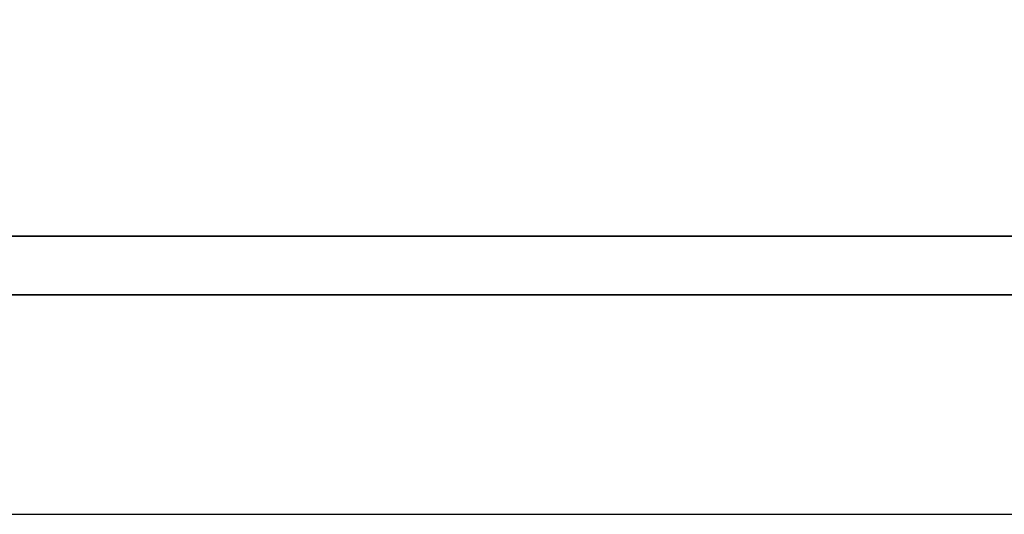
# Model space of a CAD drawing. Header units: millimetres. Extents: x 748 to 1024, y 329 to 423.
# Tile 32 of 49: x 952.542 to 953.134, y 354.535 to 354.832. Entities that reach past the tile are written whole.
import ezdxf

# ---------------------------------------------------------------- set-up
doc = ezdxf.new("R2010")
doc.units = ezdxf.units.MM
doc.header["$LTSCALE"] = 0.15
for name, color, linetype in [('DIM', 4, 'CONTINUOUS'), ('layer 1', 7, 'CONTINUOUS'), ('OUT', 3, 'CONTINUOUS')]:
    doc.layers.add(name, color=color, linetype=linetype)

# ---------------------------------------------------------------- blocks, each defined once
blk = doc.blocks.new('TBI MOTION logo(完整正式版)')
at = {"layer": 'layer 1', "color": 22, "lineweight": 35}
blk.add_open_spline([(75.90875, -9.47875), (75.90875, -9.47875), (75.90875, -12.28625), (75.90875, -12.28625), (75.90875, -12.28625), (75.90875, -12.28625), (75.90875, -12.47875), (75.90875, -12.47875), (75.90875, -12.47875), (75.90875, -12.47875), (75.71625, -12.47875), (75.71625, -12.47875), (75.71625, -12.47875), (75.71625, -12.47875), (-88.32875, -12.47875), (-88.32875, -12.47875), (-88.32875, -12.47875), (-88.32875, -12.47875), (-88.32875, -13.29375), (-88.32875, -13.29375), (-88.32875, -13.29375), (-88.32875, -13.29375), (82.89125, -13.29375), (82.89125, -13.29375), (82.89125, -13.29375), (82.89125, -13.29375), (75.90875, -9.47875), (75.90875, -9.47875)], degree=3, knots=[0, 0, 0, 0, 0.14285714, 0.14285714, 0.14285714, 0.14285715, 0.28571429, 0.28571429, 0.28571429, 0.2857143, 0.42857143, 0.42857143, 0.42857143, 0.42857144, 0.57142857, 0.57142857, 0.57142857, 0.57142858, 0.71428571, 0.71428571, 0.71428571, 0.71428572, 0.85714286, 0.85714286, 0.85714286, 0.85714287, 1, 1, 1, 1], dxfattribs=at)

msp = doc.modelspace()

# ---------------------------------------------------------------- linework, layer by layer
at = {"layer": 'OUT', "color": 7}
msp.add_line((945.03977, 354.53476), (955.58567, 354.53476), dxfattribs=at)

# ---------------------------------------------------------------- block references
at = {"layer": 'DIM', "color": 7, "xscale": 0.0433753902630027, "yscale": 0.0433753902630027, "zscale": 0.0433753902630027}
msp.add_blockref('TBI MOTION logo(完整正式版)', (951.66274, 355.24323), dxfattribs=at)

doc.saveas('drawing.dxf')
